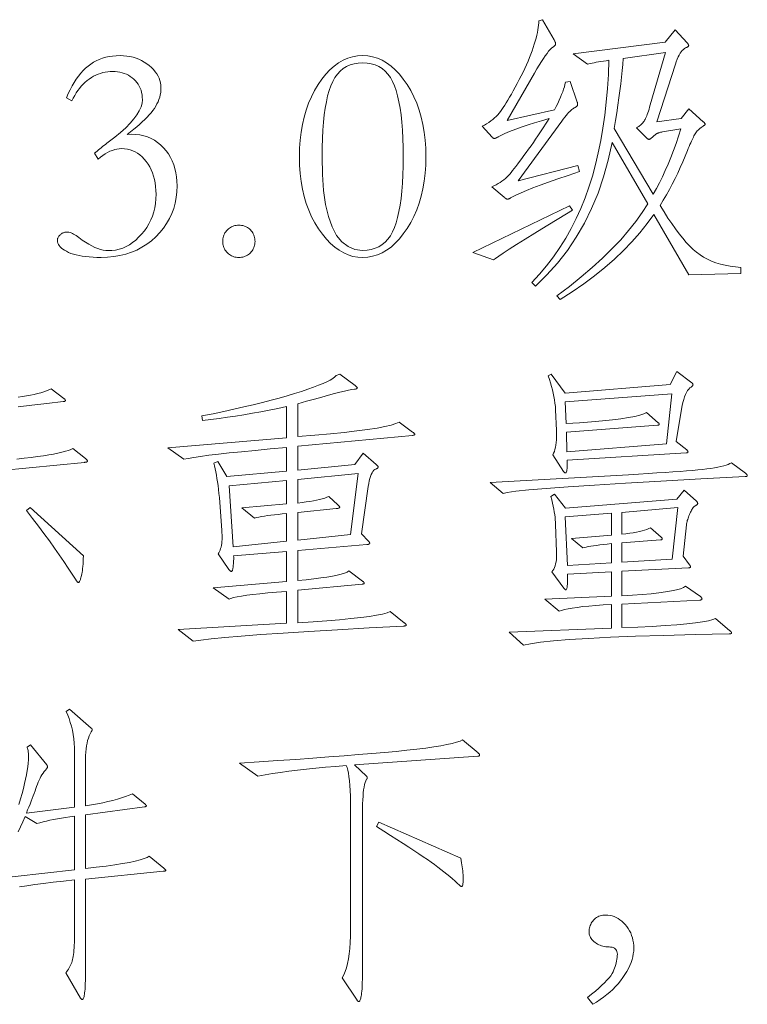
# Model space of a CAD drawing. Extents: x 0 to 1189, y 0 to 841.
# Tile 12 of 132: x 56 to 68, y 28 to 44. Entities that reach past the tile are written whole.
import ezdxf

# ---------------------------------------------------------------- set-up
doc = ezdxf.new("R2010")
doc.units = 0

msp = doc.modelspace()

# ---------------------------------------------------------------- linework, layer by layer
at = {"color": 7, "lineweight": 13}
for points in [[(65.56, 41.8), (65.368, 41.736), (65.193, 41.676), (65.035, 41.62), (64.893, 41.569), (64.768, 41.522), (64.659, 41.479), (64.566, 41.441), (64.49, 41.407), (64.431, 41.377), (64.388, 41.351), (64.381, 41.347), (64.375, 41.344), (64.37, 41.341), (64.364, 41.338), (64.359, 41.336), (64.353, 41.334), (64.348, 41.332), (64.344, 41.331), (64.339, 41.331), (64.335, 41.33), (64.33, 41.331), (64.326, 41.332), (64.321, 41.333), (64.315, 41.335), (64.31, 41.338), (64.304, 41.342), (64.298, 41.346), (64.291, 41.351), (64.284, 41.356), (64.277, 41.362), (64.066, 41.541), (64.104, 41.559), (64.14, 41.577), (64.175, 41.596), (64.208, 41.617), (64.24, 41.638), (64.27, 41.66), (64.298, 41.683), (64.324, 41.707), (64.349, 41.732), (64.372, 41.758), (64.395, 41.786), (64.42, 41.817), (64.447, 41.852), (64.477, 41.889), (64.508, 41.93), (64.541, 41.974), (64.576, 42.022), (64.613, 42.072), (64.653, 42.126), (64.694, 42.183), (64.735, 42.241), (64.775, 42.297), (64.814, 42.353), (64.851, 42.407), (64.887, 42.459), (64.921, 42.511), (64.953, 42.561), (64.984, 42.609), (65.014, 42.657), (65.042, 42.703), (64.915, 42.666), (64.796, 42.63), (64.687, 42.595), (64.587, 42.562), (64.496, 42.53), (64.414, 42.5), (64.341, 42.47), (64.277, 42.443), (64.222, 42.416), (64.176, 42.391), (64.168, 42.386), (64.16, 42.382), (64.153, 42.378), (64.146, 42.375), (64.139, 42.372), (64.132, 42.369), (64.126, 42.367), (64.121, 42.366), (64.115, 42.365), (64.11, 42.365), (64.106, 42.365), (64.101, 42.366), (64.097, 42.367), (64.093, 42.368), (64.089, 42.37), (64.085, 42.373), (64.081, 42.375), (64.078, 42.379), (64.074, 42.382), (64.071, 42.386), (63.902, 42.571), (63.942, 42.592), (63.98, 42.615), (64.017, 42.638), (64.051, 42.662), (64.083, 42.687), (64.114, 42.713), (64.142, 42.739), (64.169, 42.767), (64.193, 42.795), (64.216, 42.824), (64.238, 42.856), (64.262, 42.891), (64.287, 42.929), (64.314, 42.972), (64.341, 43.018), (64.371, 43.067), (64.401, 43.12), (64.433, 43.177), (64.466, 43.238), (64.501, 43.302), (64.536, 43.368), (64.569, 43.432), (64.6, 43.496), (64.63, 43.558), (64.658, 43.62), (64.684, 43.681), (64.709, 43.741), (64.732, 43.8), (64.753, 43.857), (64.773, 43.914), (64.791, 43.97), (64.807, 44.023), (64.821, 44.074), (64.834, 44.122), (64.844, 44.168), (64.853, 44.212), (64.859, 44.254), (64.864, 44.294), (64.867, 44.331), (64.868, 44.366), (64.931, 44.387), (65.127, 44.044), (65.132, 44.035), (65.136, 44.027), (65.14, 44.02), (65.144, 44.012), (65.146, 44.005), (65.149, 43.999), (65.151, 43.992), (65.152, 43.986), (65.153, 43.981), (65.153, 43.975), (65.153, 43.97), (65.151, 43.964), (65.149, 43.959), (65.145, 43.953), (65.141, 43.947), (65.136, 43.942), (65.13, 43.936), (65.123, 43.93), (65.115, 43.923), (65.106, 43.917), (65.084, 43.9), (65.061, 43.878), (65.035, 43.849), (65.008, 43.814), (64.978, 43.773), (64.945, 43.726), (64.911, 43.674), (64.874, 43.615), (64.835, 43.55), (64.794, 43.479), (64.33, 42.671), (65.132, 42.851), (65.161, 42.908), (65.189, 42.962), (65.213, 43.015), (65.236, 43.065), (65.256, 43.113), (65.274, 43.159), (65.289, 43.203), (65.303, 43.244), (65.313, 43.284), (65.322, 43.321), (65.401, 43.336), (65.523, 42.983), (65.524, 42.978), (65.525, 42.974), (65.525, 42.97), (65.526, 42.965), (65.527, 42.961), (65.527, 42.956), (65.527, 42.952), (65.528, 42.947), (65.528, 42.943), (65.528, 42.938), (65.527, 42.933), (65.525, 42.928), (65.522, 42.922), (65.517, 42.917), (65.511, 42.911), (65.503, 42.905), (65.494, 42.898), (65.484, 42.891), (65.472, 42.884), (65.459, 42.877), (65.445, 42.868), (65.429, 42.857), (65.412, 42.842), (65.394, 42.825), (65.375, 42.804), (65.354, 42.781), (65.332, 42.756), (65.309, 42.727), (65.284, 42.695), (65.259, 42.661), (64.514, 41.642), (65.533, 41.906)], [(68.305, 40.063), (67.423, 40.042), (66.827, 41.072), (66.712, 40.914), (66.587, 40.758), (66.452, 40.606), (66.308, 40.457), (66.153, 40.31), (65.989, 40.166), (65.815, 40.026), (65.631, 39.887), (65.436, 39.752), (65.232, 39.62), (65.174, 39.683), (65.388, 39.846), (65.589, 40.008), (65.777, 40.168), (65.951, 40.327), (66.113, 40.484), (66.261, 40.64), (66.396, 40.795), (66.517, 40.949), (66.626, 41.101), (66.721, 41.251), (66.114, 42.296), (66.049, 41.996), (65.969, 41.709), (65.875, 41.433), (65.766, 41.17), (65.643, 40.92), (65.505, 40.682), (65.353, 40.456), (65.186, 40.242), (65.005, 40.041), (64.81, 39.852), (64.747, 39.91), (64.877, 40.052), (65, 40.198), (65.116, 40.349), (65.224, 40.505), (65.325, 40.665), (65.419, 40.83), (65.505, 41), (65.584, 41.174), (65.656, 41.353), (65.721, 41.536), (65.779, 41.725), (65.831, 41.92), (65.879, 42.121), (65.921, 42.328), (65.957, 42.541), (65.989, 42.759), (66.015, 42.984), (66.036, 43.215), (66.051, 43.452), (66.061, 43.695), (66.013, 43.689), (65.967, 43.682), (65.924, 43.676), (65.884, 43.669), (65.846, 43.662), (65.811, 43.655), (65.778, 43.648), (65.749, 43.641), (65.721, 43.634), (65.697, 43.627), (65.454, 43.806), (67.017, 44.002), (67.186, 44.213), (67.391, 43.991), (67.396, 43.986), (67.401, 43.981), (67.405, 43.976), (67.408, 43.971), (67.411, 43.967), (67.414, 43.962), (67.415, 43.958), (67.417, 43.954), (67.418, 43.95), (67.418, 43.946), (67.417, 43.942), (67.416, 43.939), (67.413, 43.935), (67.409, 43.931), (67.405, 43.927), (67.399, 43.923), (67.392, 43.919), (67.384, 43.915), (67.375, 43.911), (67.365, 43.906), (67.346, 43.896), (67.328, 43.882), (67.309, 43.864), (67.292, 43.841), (67.274, 43.815), (67.257, 43.785), (67.24, 43.752), (67.223, 43.714), (67.207, 43.672), (67.191, 43.627), (66.874, 42.65), (67.291, 42.703), (67.418, 42.867), (67.666, 42.65), (67.672, 42.645), (67.677, 42.64), (67.682, 42.635), (67.686, 42.631), (67.69, 42.626), (67.693, 42.622), (67.695, 42.618), (67.696, 42.615), (67.697, 42.611), (67.698, 42.608), (67.697, 42.605), (67.696, 42.602), (67.695, 42.598), (67.693, 42.595), (67.69, 42.592), (67.686, 42.589), (67.682, 42.586), (67.677, 42.583), (67.672, 42.579), (67.666, 42.576), (67.646, 42.563), (67.628, 42.55), (67.61, 42.536), (67.594, 42.522), (67.579, 42.507), (67.565, 42.492), (67.551, 42.476), (67.539, 42.46), (67.528, 42.443), (67.518, 42.426), (67.508, 42.407), (67.498, 42.387), (67.487, 42.365), (67.476, 42.341), (67.464, 42.316), (67.452, 42.288), (67.439, 42.259), (67.425, 42.227), (67.411, 42.194), (67.397, 42.159), (67.358, 42.061), (67.317, 41.965), (67.275, 41.869), (67.231, 41.774), (67.186, 41.68), (67.138, 41.587), (67.089, 41.495), (67.039, 41.404), (66.986, 41.314), (66.932, 41.225), (66.999, 41.114), (67.065, 41.01), (67.13, 40.914), (67.194, 40.824), (67.256, 40.74), (67.318, 40.664), (67.378, 40.595), (67.437, 40.532), (67.495, 40.476), (67.552, 40.428), (67.611, 40.384), (67.673, 40.345), (67.739, 40.309), (67.808, 40.277), (67.882, 40.249), (67.959, 40.226), (68.04, 40.206), (68.124, 40.189), (68.213, 40.177), (68.305, 40.169)], [(56.923, 43.004), (56.828, 43.057), (56.859, 43.128), (56.892, 43.195), (56.926, 43.258), (56.961, 43.318), (56.997, 43.374), (57.035, 43.426), (57.073, 43.475), (57.114, 43.519), (57.155, 43.56), (57.198, 43.598), (57.242, 43.631), (57.289, 43.661), (57.337, 43.688), (57.388, 43.711), (57.442, 43.73), (57.497, 43.746), (57.555, 43.759), (57.615, 43.767), (57.677, 43.773), (57.741, 43.775), (57.8, 43.773), (57.856, 43.768), (57.91, 43.759), (57.963, 43.747), (58.013, 43.732), (58.062, 43.714), (58.109, 43.692), (58.154, 43.666), (58.196, 43.638), (58.238, 43.606), (58.276, 43.571), (58.31, 43.537), (58.34, 43.501), (58.366, 43.465), (58.388, 43.427), (58.406, 43.39), (58.42, 43.351), (58.43, 43.312), (58.436, 43.272), (58.438, 43.231), (58.437, 43.19), (58.433, 43.149), (58.426, 43.109), (58.416, 43.069), (58.403, 43.03), (58.388, 42.991), (58.37, 42.953), (58.349, 42.915), (58.325, 42.877), (58.298, 42.84), (58.269, 42.803), (58.236, 42.765), (58.2, 42.726), (58.161, 42.686), (58.119, 42.646), (58.074, 42.605), (58.026, 42.563), (57.975, 42.521), (57.92, 42.478), (57.863, 42.434), (57.938, 42.436), (58.011, 42.433), (58.08, 42.424), (58.147, 42.41), (58.21, 42.39), (58.27, 42.365), (58.327, 42.333), (58.381, 42.297), (58.432, 42.255), (58.48, 42.207), (58.525, 42.155), (58.564, 42.1), (58.599, 42.042), (58.629, 41.981), (58.655, 41.918), (58.676, 41.851), (58.692, 41.782), (58.703, 41.71), (58.71, 41.635), (58.713, 41.557), (58.709, 41.456), (58.698, 41.359), (58.68, 41.264), (58.654, 41.173), (58.622, 41.085), (58.582, 41), (58.534, 40.918), (58.48, 40.839), (58.418, 40.764), (58.348, 40.692), (58.274, 40.624), (58.195, 40.564), (58.112, 40.511), (58.025, 40.465), (57.934, 40.426), (57.839, 40.394), (57.74, 40.37), (57.637, 40.352), (57.53, 40.341), (57.419, 40.338), (57.348, 40.339), (57.281, 40.341), (57.216, 40.346), (57.156, 40.352), (57.099, 40.36), (57.045, 40.369), (56.995, 40.381), (56.948, 40.394), (56.905, 40.408), (56.865, 40.425), (56.829, 40.443), (56.797, 40.461), (56.768, 40.48), (56.743, 40.499), (56.722, 40.519), (56.705, 40.54), (56.692, 40.561), (56.683, 40.583), (56.677, 40.605), (56.675, 40.628), (56.675, 40.639), (56.677, 40.649), (56.679, 40.659), (56.683, 40.669), (56.688, 40.679), (56.693, 40.689), (56.7, 40.698), (56.707, 40.708), (56.716, 40.717), (56.725, 40.726), (56.735, 40.734), (56.745, 40.742), (56.756, 40.749), (56.767, 40.755), (56.777, 40.76), (56.788, 40.764), (56.799, 40.767), (56.81, 40.769), (56.822, 40.77), (56.833, 40.771), (56.852, 40.77), (56.87, 40.767), (56.89, 40.762), (56.909, 40.756), (56.93, 40.747), (56.951, 40.737), (56.972, 40.724), (56.994, 40.71), (57.016, 40.694), (57.039, 40.676), (57.097, 40.634), (57.154, 40.596), (57.209, 40.563), (57.261, 40.534), (57.312, 40.509), (57.362, 40.489), (57.409, 40.474), (57.455, 40.463), (57.499, 40.456), (57.541, 40.454), (57.604, 40.457), (57.666, 40.465), (57.727, 40.479), (57.786, 40.499), (57.844, 40.524), (57.9, 40.555), (57.954, 40.591), (58.007, 40.633), (58.058, 40.681), (58.108, 40.734), (58.155, 40.791), (58.197, 40.851), (58.233, 40.913), (58.265, 40.977), (58.292, 41.044), (58.314, 41.113), (58.332, 41.185), (58.344, 41.259), (58.351, 41.336), (58.354, 41.415), (58.352, 41.481), (58.347, 41.545), (58.339, 41.607), (58.327, 41.666), (58.312, 41.723), (58.294, 41.777), (58.272, 41.83), (58.247, 41.879), (58.219, 41.927), (58.187, 41.972), (58.153, 42.013), (58.117, 42.051), (58.08, 42.083), (58.04, 42.112), (57.999, 42.136), (57.957, 42.156), (57.912, 42.171), (57.866, 42.182), (57.818, 42.189), (57.768, 42.191), (57.729, 42.189), (57.689, 42.184), (57.65, 42.175), (57.61, 42.162), (57.57, 42.146), (57.53, 42.126), (57.489, 42.103), (57.448, 42.076), (57.408, 42.045), (57.367, 42.011), (57.308, 42.112), (57.33, 42.131), (57.352, 42.15), (57.374, 42.169), (57.396, 42.188), (57.419, 42.207), (57.443, 42.226), (57.467, 42.245), (57.491, 42.264), (57.516, 42.283), (57.541, 42.302), (57.651, 42.386), (57.75, 42.467), (57.837, 42.546), (57.912, 42.623), (57.976, 42.696), (58.029, 42.767), (58.069, 42.836), (58.098, 42.901), (58.116, 42.964), (58.121, 43.025), (58.12, 43.067), (58.116, 43.108), (58.108, 43.147), (58.098, 43.185), (58.085, 43.22), (58.069, 43.254), (58.05, 43.287), (58.029, 43.317), (58.004, 43.346), (57.976, 43.373), (57.946, 43.398), (57.915, 43.421), (57.883, 43.441), (57.849, 43.458), (57.813, 43.472), (57.776, 43.484), (57.738, 43.493), (57.698, 43.5), (57.657, 43.504), (57.615, 43.505), (57.573, 43.504), (57.531, 43.5), (57.49, 43.494), (57.45, 43.485), (57.409, 43.473), (57.37, 43.459), (57.331, 43.442), (57.292, 43.423), (57.254, 43.401), (57.216, 43.376), (57.179, 43.349), (57.144, 43.32), (57.111, 43.288), (57.079, 43.254), (57.049, 43.218), (57.021, 43.18), (56.994, 43.139), (56.969, 43.096), (56.945, 43.051)], [(61.87, 43.775), (61.956, 43.77), (62.04, 43.755), (62.122, 43.73), (62.201, 43.696), (62.278, 43.651), (62.353, 43.597), (62.425, 43.533), (62.495, 43.459), (62.562, 43.375), (62.627, 43.281), (62.688, 43.18), (62.742, 43.074), (62.79, 42.963), (62.831, 42.848), (62.867, 42.727), (62.895, 42.602), (62.918, 42.472), (62.934, 42.337), (62.943, 42.198), (62.946, 42.054), (62.943, 41.91), (62.934, 41.772), (62.918, 41.638), (62.895, 41.508), (62.867, 41.384), (62.831, 41.264), (62.79, 41.149), (62.742, 41.038), (62.688, 40.933), (62.627, 40.831), (62.562, 40.738), (62.495, 40.654), (62.425, 40.58), (62.353, 40.516), (62.278, 40.461), (62.201, 40.417), (62.122, 40.382), (62.04, 40.358), (61.956, 40.343), (61.87, 40.338), (61.786, 40.343), (61.704, 40.357), (61.625, 40.382), (61.547, 40.416), (61.471, 40.46), (61.397, 40.514), (61.325, 40.577), (61.255, 40.65), (61.186, 40.733), (61.12, 40.826), (61.058, 40.926), (61.002, 41.032), (60.953, 41.142), (60.91, 41.257), (60.874, 41.377), (60.845, 41.502), (60.822, 41.633), (60.806, 41.768), (60.796, 41.908), (60.793, 42.054), (60.796, 42.198), (60.805, 42.337), (60.821, 42.472), (60.844, 42.602), (60.872, 42.727), (60.908, 42.848), (60.949, 42.963), (60.997, 43.074), (61.051, 43.18), (61.112, 43.281), (61.177, 43.375), (61.244, 43.459), (61.314, 43.533), (61.387, 43.597), (61.461, 43.651), (61.538, 43.696), (61.617, 43.73), (61.699, 43.755), (61.783, 43.77)], [(67.286, 42.529), (66.974, 42.476), (66.961, 42.474), (66.948, 42.471), (66.937, 42.469), (66.925, 42.466), (66.915, 42.463), (66.905, 42.46), (66.896, 42.457), (66.888, 42.454), (66.881, 42.45), (66.874, 42.447), (66.868, 42.443), (66.861, 42.439), (66.854, 42.434), (66.847, 42.429), (66.84, 42.423), (66.833, 42.417), (66.826, 42.411), (66.818, 42.404), (66.811, 42.396), (66.803, 42.389), (66.795, 42.381), (66.788, 42.375), (66.781, 42.369), (66.774, 42.363), (66.768, 42.359), (66.763, 42.356), (66.758, 42.353), (66.753, 42.351), (66.749, 42.35), (66.745, 42.349), (66.741, 42.349), (66.737, 42.35), (66.733, 42.351), (66.73, 42.353), (66.726, 42.354), (66.722, 42.357), (66.718, 42.36), (66.713, 42.363), (66.709, 42.366), (66.705, 42.37), (66.531, 42.544), (66.549, 42.556), (66.567, 42.568), (66.583, 42.581), (66.598, 42.593), (66.613, 42.606), (66.626, 42.619), (66.638, 42.632), (66.649, 42.646), (66.659, 42.66), (66.668, 42.674), (66.677, 42.689), (66.685, 42.707), (66.694, 42.727), (66.704, 42.75), (66.713, 42.775), (66.723, 42.802), (66.732, 42.832), (66.743, 42.864), (66.753, 42.898), (66.763, 42.935), (67.022, 43.827), (66.304, 43.727), (66.296, 43.625), (66.286, 43.519), (66.275, 43.409), (66.262, 43.295), (66.247, 43.178), (66.231, 43.057), (66.213, 42.932), (66.194, 42.803), (66.173, 42.67), (66.151, 42.534), (66.816, 41.415), (66.869, 41.51), (66.921, 41.61), (66.971, 41.712), (67.02, 41.819), (67.068, 41.928), (67.114, 42.041), (67.159, 42.158), (67.203, 42.278), (67.245, 42.402)], [(61.87, 40.459), (61.945, 40.463), (62.016, 40.475), (62.082, 40.494), (62.144, 40.521), (62.2, 40.556), (62.252, 40.599), (62.299, 40.649), (62.341, 40.708), (62.378, 40.774), (62.411, 40.847), (62.439, 40.929), (62.465, 41.02), (62.487, 41.119), (62.507, 41.227), (62.523, 41.343), (62.537, 41.468), (62.548, 41.601), (62.555, 41.743), (62.56, 41.894), (62.561, 42.054), (62.56, 42.213), (62.555, 42.364), (62.548, 42.506), (62.537, 42.64), (62.523, 42.765), (62.507, 42.882), (62.487, 42.99), (62.465, 43.089), (62.439, 43.18), (62.411, 43.262), (62.378, 43.337), (62.341, 43.403), (62.299, 43.462), (62.252, 43.512), (62.2, 43.555), (62.144, 43.591), (62.082, 43.618), (62.016, 43.637), (61.945, 43.649), (61.87, 43.653), (61.794, 43.649), (61.723, 43.637), (61.657, 43.618), (61.595, 43.591), (61.539, 43.555), (61.487, 43.512), (61.44, 43.462), (61.398, 43.403), (61.361, 43.337), (61.328, 43.262), (61.3, 43.18), (61.274, 43.089), (61.252, 42.99), (61.232, 42.882), (61.216, 42.765), (61.202, 42.64), (61.192, 42.506), (61.184, 42.364), (61.179, 42.213), (61.178, 42.054), (61.185, 41.751), (61.206, 41.48), (61.24, 41.24), (61.289, 41.033), (61.351, 40.858), (61.427, 40.714), (61.517, 40.603), (61.621, 40.523), (61.738, 40.475)], [(65.443, 41.146), (65.207, 41.002), (64.993, 40.872), (64.801, 40.754), (64.633, 40.65), (64.487, 40.558), (64.363, 40.48), (64.263, 40.414), (64.185, 40.362), (64.13, 40.322), (64.097, 40.296), (63.744, 40.422), (65.391, 41.219)], [(59.763, 40.338), (59.74, 40.339), (59.718, 40.341), (59.697, 40.345), (59.676, 40.351), (59.656, 40.358), (59.637, 40.366), (59.619, 40.377), (59.601, 40.389), (59.584, 40.402), (59.568, 40.417), (59.553, 40.433), (59.539, 40.45), (59.527, 40.468), (59.517, 40.486), (59.508, 40.505), (59.501, 40.525), (59.496, 40.546), (59.492, 40.567), (59.489, 40.59), (59.489, 40.612), (59.489, 40.635), (59.492, 40.657), (59.496, 40.679), (59.501, 40.699), (59.508, 40.719), (59.517, 40.738), (59.527, 40.757), (59.539, 40.775), (59.553, 40.791), (59.568, 40.808), (59.584, 40.823), (59.601, 40.836), (59.619, 40.848), (59.637, 40.858), (59.656, 40.867), (59.676, 40.874), (59.697, 40.88), (59.718, 40.884), (59.74, 40.886), (59.763, 40.887), (59.786, 40.886), (59.808, 40.884), (59.83, 40.88), (59.85, 40.874), (59.87, 40.867), (59.889, 40.858), (59.908, 40.848), (59.925, 40.836), (59.942, 40.823), (59.959, 40.808), (59.974, 40.791), (59.987, 40.775), (59.999, 40.757), (60.009, 40.738), (60.018, 40.719), (60.025, 40.699), (60.031, 40.679), (60.035, 40.657), (60.037, 40.635), (60.038, 40.612), (60.037, 40.59), (60.035, 40.567), (60.031, 40.546), (60.025, 40.525), (60.018, 40.505), (60.009, 40.486), (59.999, 40.468), (59.987, 40.45), (59.974, 40.433), (59.959, 40.417), (59.942, 40.402), (59.925, 40.389), (59.908, 40.377), (59.889, 40.366), (59.87, 40.358), (59.85, 40.351), (59.83, 40.345), (59.808, 40.341), (59.786, 40.339)], [(67.471, 38.205), (67.475, 38.202), (67.478, 38.199), (67.481, 38.195), (67.484, 38.192), (67.486, 38.189), (67.488, 38.185), (67.49, 38.182), (67.491, 38.178), (67.491, 38.174), (67.492, 38.171), (67.491, 38.167), (67.49, 38.163), (67.489, 38.159), (67.487, 38.156), (67.484, 38.152), (67.48, 38.148), (67.476, 38.144), (67.471, 38.14), (67.466, 38.135), (67.46, 38.131), (67.438, 38.116), (67.418, 38.096), (67.399, 38.071), (67.381, 38.041), (67.364, 38.006), (67.348, 37.966), (67.333, 37.921), (67.32, 37.871), (67.308, 37.816), (67.296, 37.756), (67.207, 37.207), (67.386, 37.06), (67.39, 37.055), (67.394, 37.051), (67.397, 37.048), (67.4, 37.044), (67.402, 37.04), (67.404, 37.037), (67.405, 37.034), (67.406, 37.031), (67.407, 37.028), (67.407, 37.025), (67.407, 37.023), (67.406, 37.021), (67.404, 37.019), (67.402, 37.017), (67.399, 37.015), (67.396, 37.014), (67.392, 37.013), (67.387, 37.013), (67.382, 37.012), (67.376, 37.012), (65.348, 36.885), (65.35, 36.844), (65.351, 36.807), (65.35, 36.775), (65.349, 36.747), (65.347, 36.723), (65.344, 36.704), (65.34, 36.688), (65.335, 36.678), (65.329, 36.671), (65.322, 36.669), (65.319, 36.669), (65.316, 36.67), (65.313, 36.671), (65.309, 36.673), (65.306, 36.676), (65.303, 36.678), (65.3, 36.682), (65.297, 36.686), (65.294, 36.69), (65.29, 36.695), (65.106, 36.98), (65.12, 37.006), (65.132, 37.036), (65.142, 37.068), (65.151, 37.105), (65.158, 37.144), (65.164, 37.187), (65.168, 37.233), (65.17, 37.283), (65.17, 37.336), (65.169, 37.392), (65.153, 37.746), (65.149, 37.801), (65.143, 37.857), (65.135, 37.913), (65.125, 37.97), (65.113, 38.027), (65.1, 38.085), (65.084, 38.143), (65.067, 38.202), (65.048, 38.261), (65.026, 38.321), (65.079, 38.348), (65.317, 38.026), (67.101, 38.173), (67.217, 38.395)], [(62.719, 37.308), (60.766, 37.123), (60.766, 36.716), (61.738, 36.811), (61.88, 37.007), (62.102, 36.811), (62.108, 36.806), (62.113, 36.801), (62.118, 36.797), (62.122, 36.792), (62.126, 36.788), (62.128, 36.784), (62.131, 36.78), (62.132, 36.776), (62.133, 36.773), (62.133, 36.769), (62.133, 36.766), (62.132, 36.763), (62.13, 36.76), (62.128, 36.757), (62.124, 36.753), (62.12, 36.75), (62.115, 36.747), (62.11, 36.744), (62.104, 36.741), (62.097, 36.738), (62.078, 36.728), (62.061, 36.714), (62.045, 36.695), (62.03, 36.672), (62.016, 36.644), (62.003, 36.611), (61.992, 36.575), (61.982, 36.533), (61.973, 36.487), (61.965, 36.437), (61.848, 35.634), (61.97, 35.508), (61.974, 35.503), (61.977, 35.499), (61.981, 35.495), (61.983, 35.491), (61.986, 35.488), (61.988, 35.484), (61.989, 35.481), (61.99, 35.477), (61.991, 35.474), (61.991, 35.471), (61.99, 35.468), (61.989, 35.465), (61.987, 35.462), (61.983, 35.46), (61.979, 35.457), (61.974, 35.455), (61.968, 35.454), (61.961, 35.452), (61.952, 35.451), (61.943, 35.449), (60.766, 35.349), (60.766, 34.837), (60.909, 34.851), (61.039, 34.866), (61.157, 34.881), (61.263, 34.896), (61.356, 34.912), (61.437, 34.929), (61.506, 34.946), (61.562, 34.964), (61.606, 34.982), (61.637, 35.001), (61.87, 34.827), (61.875, 34.822), (61.879, 34.818), (61.883, 34.815), (61.886, 34.811), (61.889, 34.807), (61.892, 34.804), (61.894, 34.801), (61.895, 34.798), (61.896, 34.795), (61.896, 34.792), (61.896, 34.79), (61.894, 34.787), (61.893, 34.785), (61.89, 34.783), (61.887, 34.781), (61.883, 34.779), (61.878, 34.778), (61.872, 34.776), (61.866, 34.775), (61.859, 34.774), (60.766, 34.673), (60.766, 34.119), (61.026, 34.135), (61.263, 34.152), (61.478, 34.17), (61.669, 34.188), (61.838, 34.206), (61.984, 34.226), (62.107, 34.246), (62.207, 34.266), (62.285, 34.287), (62.339, 34.309), (62.577, 34.119), (62.584, 34.114), (62.59, 34.109), (62.596, 34.105), (62.601, 34.1), (62.605, 34.096), (62.608, 34.092), (62.611, 34.089), (62.612, 34.085), (62.614, 34.082), (62.614, 34.08), (62.613, 34.077), (62.612, 34.075), (62.61, 34.072), (62.606, 34.07), (62.602, 34.068), (62.597, 34.067), (62.591, 34.065), (62.583, 34.064), (62.575, 34.062), (62.566, 34.061), (61.978, 34.029), (61.44, 33.998), (60.954, 33.969), (60.519, 33.941), (60.135, 33.915), (59.803, 33.889), (59.522, 33.866), (59.293, 33.843), (59.114, 33.822), (58.987, 33.802), (58.729, 34.003), (60.571, 34.109), (60.571, 34.652), (60.406, 34.639), (60.257, 34.625), (60.122, 34.612), (60.002, 34.598), (59.898, 34.585), (59.808, 34.572), (59.734, 34.559), (59.674, 34.546), (59.629, 34.533), (59.6, 34.52), (59.325, 34.71), (60.571, 34.821), (60.571, 35.333), (59.673, 35.259), (59.674, 35.249), (59.675, 35.238), (59.675, 35.225), (59.675, 35.211), (59.675, 35.196), (59.674, 35.18), (59.673, 35.162), (59.672, 35.143), (59.67, 35.123), (59.668, 35.101), (59.666, 35.08), (59.664, 35.061), (59.661, 35.045), (59.658, 35.03), (59.656, 35.018), (59.653, 35.008), (59.65, 35), (59.646, 34.995), (59.643, 34.991), (59.639, 34.99), (59.635, 34.991), (59.631, 34.992), (59.627, 34.994), (59.623, 34.996), (59.619, 34.999), (59.614, 35.003), (59.609, 35.008), (59.605, 35.014), (59.599, 35.02), (59.594, 35.027), (59.41, 35.291), (59.423, 35.31), (59.434, 35.331), (59.445, 35.354), (59.453, 35.38), (59.461, 35.407), (59.467, 35.437), (59.472, 35.468), (59.475, 35.502), (59.477, 35.538), (59.478, 35.576), (59.478, 35.585), (59.478, 35.594), (59.478, 35.604), (59.477, 35.614), (59.477, 35.625), (59.476, 35.636), (59.476, 35.648), (59.475, 35.661), (59.474, 35.674), (59.473, 35.687), (59.431, 36.252), (59.424, 36.321), (59.417, 36.389), (59.409, 36.453), (59.4, 36.515), (59.391, 36.575), (59.381, 36.633), (59.371, 36.688), (59.36, 36.74), (59.348, 36.79), (59.336, 36.838), (59.404, 36.864), (59.557, 36.606), (60.571, 36.701), (60.571, 37.102), (60.294, 37.077), (60.04, 37.053), (59.809, 37.031), (59.6, 37.009), (59.415, 36.988), (59.252, 36.969), (59.112, 36.95), (58.995, 36.933), (58.9, 36.917), (58.829, 36.901), (58.554, 37.097), (60.571, 37.265), (60.571, 37.799), (60.426, 37.768), (60.281, 37.738), (60.137, 37.711), (59.993, 37.685), (59.85, 37.66), (59.708, 37.637), (59.567, 37.616), (59.426, 37.596), (59.285, 37.578), (59.146, 37.561), (59.135, 37.64), (59.324, 37.678), (59.505, 37.716), (59.68, 37.754), (59.848, 37.792), (60.009, 37.83), (60.163, 37.868), (60.311, 37.906), (60.451, 37.944), (60.584, 37.982), (60.711, 38.02), (60.829, 38.058), (60.936, 38.093), (61.033, 38.128), (61.12, 38.161), (61.196, 38.192), (61.262, 38.222), (61.317, 38.25), (61.362, 38.277), (61.397, 38.303), (61.421, 38.327), (61.484, 38.353), (61.743, 38.158), (61.75, 38.151), (61.756, 38.146), (61.762, 38.141), (61.766, 38.136), (61.771, 38.131), (61.774, 38.127), (61.776, 38.124), (61.778, 38.12), (61.779, 38.118), (61.78, 38.115), (61.779, 38.113), (61.778, 38.111), (61.776, 38.109), (61.772, 38.107), (61.768, 38.105), (61.763, 38.103), (61.757, 38.101), (61.749, 38.098), (61.741, 38.096), (61.732, 38.094), (61.687, 38.087), (61.631, 38.076), (61.563, 38.061), (61.484, 38.042), (61.393, 38.019), (61.291, 37.992), (61.177, 37.962), (61.051, 37.927), (60.915, 37.889), (60.766, 37.846), (60.766, 37.287), (61.056, 37.311), (61.32, 37.335), (61.558, 37.36), (61.77, 37.385), (61.955, 37.409), (62.115, 37.434), (62.248, 37.459), (62.356, 37.484), (62.437, 37.509), (62.492, 37.535), (62.719, 37.366), (62.726, 37.361), (62.733, 37.356), (62.738, 37.351), (62.743, 37.347), (62.747, 37.343), (62.75, 37.339), (62.753, 37.335), (62.755, 37.332), (62.756, 37.329), (62.756, 37.326), (62.756, 37.324), (62.755, 37.321), (62.753, 37.319), (62.75, 37.317), (62.747, 37.315), (62.743, 37.313), (62.738, 37.312), (62.733, 37.31), (62.726, 37.309)], [(67.133, 38.015), (65.317, 37.878), (65.333, 37.508), (65.559, 37.523), (65.766, 37.54), (65.952, 37.556), (66.119, 37.574), (66.266, 37.593), (66.392, 37.612), (66.499, 37.632), (66.586, 37.654), (66.653, 37.676), (66.7, 37.698), (66.9, 37.524), (66.903, 37.522), (66.906, 37.52), (66.909, 37.517), (66.911, 37.515), (66.912, 37.512), (66.914, 37.51), (66.915, 37.507), (66.916, 37.504), (66.916, 37.501), (66.916, 37.498), (66.916, 37.495), (66.915, 37.492), (66.913, 37.49), (66.911, 37.488), (66.908, 37.486), (66.905, 37.484), (66.901, 37.483), (66.896, 37.483), (66.891, 37.482), (66.885, 37.482), (65.338, 37.366), (65.343, 37.028), (67.038, 37.165)], [(68.384, 36.664), (68.39, 36.659), (68.395, 36.655), (68.4, 36.651), (68.404, 36.647), (68.408, 36.643), (68.41, 36.639), (68.413, 36.635), (68.414, 36.632), (68.415, 36.628), (68.416, 36.624), (68.415, 36.621), (68.414, 36.617), (68.412, 36.615), (68.41, 36.612), (68.406, 36.61), (68.402, 36.609), (68.397, 36.607), (68.392, 36.606), (68.386, 36.606), (68.379, 36.606), (67.624, 36.566), (66.945, 36.528), (66.343, 36.493), (65.817, 36.461), (65.367, 36.431), (64.993, 36.404), (64.696, 36.379), (64.475, 36.357), (64.33, 36.338), (64.261, 36.321), (64.039, 36.505), (66.394, 36.637), (66.565, 36.648), (66.726, 36.658), (66.877, 36.668), (67.019, 36.677), (67.15, 36.687), (67.271, 36.696), (67.382, 36.705), (67.483, 36.713), (67.574, 36.722), (67.655, 36.73), (67.729, 36.738), (67.797, 36.747), (67.859, 36.756), (67.916, 36.767), (67.968, 36.778), (68.015, 36.79), (68.056, 36.802), (68.091, 36.815), (68.121, 36.829), (68.146, 36.843)], [(61.796, 36.658), (60.766, 36.558), (60.766, 36.157), (60.839, 36.166), (60.907, 36.175), (60.971, 36.185), (61.031, 36.195), (61.086, 36.206), (61.136, 36.217), (61.182, 36.229), (61.224, 36.241), (61.261, 36.254), (61.294, 36.268), (61.447, 36.125), (61.453, 36.12), (61.459, 36.115), (61.463, 36.11), (61.467, 36.106), (61.471, 36.101), (61.474, 36.097), (61.476, 36.093), (61.478, 36.09), (61.479, 36.086), (61.479, 36.083), (61.478, 36.08), (61.477, 36.077), (61.474, 36.074), (61.47, 36.072), (61.464, 36.07), (61.458, 36.068), (61.45, 36.066), (61.442, 36.064), (61.432, 36.063), (61.421, 36.062), (60.766, 35.998), (60.766, 35.523), (61.664, 35.618)], [(60.571, 35.508), (60.571, 35.977), (60.499, 35.971), (60.431, 35.964), (60.367, 35.957), (60.307, 35.95), (60.25, 35.942), (60.198, 35.934), (60.149, 35.925), (60.105, 35.917), (60.064, 35.908), (60.027, 35.898), (59.816, 36.072), (60.571, 36.141), (60.571, 36.542), (59.6, 36.447), (59.668, 35.413)], [(68.12, 33.982), (68.125, 33.978), (68.129, 33.974), (68.133, 33.97), (68.137, 33.966), (68.14, 33.962), (68.142, 33.958), (68.144, 33.955), (68.145, 33.951), (68.146, 33.948), (68.146, 33.945), (68.146, 33.942), (68.145, 33.939), (68.143, 33.937), (68.14, 33.935), (68.137, 33.933), (68.133, 33.932), (68.128, 33.931), (68.123, 33.93), (68.116, 33.929), (68.109, 33.929), (67.526, 33.917), (66.995, 33.903), (66.515, 33.887), (66.087, 33.87), (65.711, 33.851), (65.387, 33.831), (65.115, 33.809), (64.895, 33.786), (64.726, 33.76), (64.609, 33.734), (64.361, 33.956), (66.103, 34.024), (66.103, 34.431), (65.964, 34.422), (65.836, 34.412), (65.72, 34.402), (65.614, 34.392), (65.52, 34.38), (65.437, 34.369), (65.365, 34.356), (65.304, 34.343), (65.255, 34.329), (65.216, 34.314), (64.968, 34.52), (66.103, 34.573), (66.103, 34.985), (65.354, 34.948), (65.355, 34.897), (65.356, 34.851), (65.356, 34.811), (65.355, 34.776), (65.352, 34.746), (65.349, 34.722), (65.345, 34.703), (65.34, 34.69), (65.334, 34.681), (65.327, 34.679), (65.325, 34.679), (65.323, 34.68), (65.32, 34.681), (65.317, 34.683), (65.314, 34.685), (65.311, 34.688), (65.307, 34.692), (65.304, 34.696), (65.3, 34.7), (65.296, 34.705), (65.09, 34.985), (65.107, 35.006), (65.122, 35.031), (65.135, 35.058), (65.145, 35.088), (65.154, 35.121), (65.161, 35.157), (65.166, 35.195), (65.169, 35.237), (65.17, 35.281), (65.169, 35.328), (65.153, 35.793), (65.151, 35.831), (65.148, 35.871), (65.144, 35.913), (65.138, 35.957), (65.131, 36.004), (65.122, 36.052), (65.112, 36.103), (65.101, 36.156), (65.088, 36.211), (65.074, 36.268), (65.137, 36.305), (65.322, 36.067), (67.217, 36.225), (67.339, 36.373), (67.55, 36.189), (67.554, 36.184), (67.557, 36.18), (67.561, 36.176), (67.563, 36.172), (67.566, 36.168), (67.568, 36.164), (67.569, 36.16), (67.57, 36.156), (67.571, 36.153), (67.571, 36.149), (67.57, 36.145), (67.569, 36.141), (67.567, 36.138), (67.564, 36.134), (67.56, 36.13), (67.556, 36.126), (67.55, 36.122), (67.544, 36.118), (67.537, 36.114), (67.529, 36.109), (67.52, 36.104), (67.512, 36.097), (67.503, 36.089), (67.494, 36.079), (67.485, 36.066), (67.476, 36.053), (67.467, 36.037), (67.458, 36.02), (67.448, 36.001), (67.439, 35.98), (67.43, 35.959), (67.421, 35.938), (67.414, 35.917), (67.407, 35.897), (67.401, 35.878), (67.395, 35.859), (67.391, 35.84), (67.387, 35.822), (67.383, 35.804), (67.381, 35.787), (67.323, 35.249), (67.434, 35.106), (67.437, 35.101), (67.439, 35.096), (67.442, 35.092), (67.444, 35.087), (67.446, 35.083), (67.447, 35.079), (67.448, 35.076), (67.449, 35.073), (67.449, 35.07), (67.449, 35.067), (67.449, 35.064), (67.448, 35.062), (67.446, 35.06), (67.444, 35.058), (67.44, 35.057), (67.436, 35.056), (67.431, 35.055), (67.426, 35.054), (67.42, 35.054), (67.413, 35.054), (66.283, 34.995), (66.283, 34.578), (66.464, 34.589), (66.628, 34.6), (66.777, 34.613), (66.91, 34.627), (67.026, 34.643), (67.126, 34.66), (67.21, 34.679), (67.278, 34.698), (67.329, 34.72), (67.365, 34.742), (67.618, 34.563), (67.623, 34.558), (67.628, 34.554), (67.632, 34.55), (67.635, 34.546), (67.638, 34.542), (67.641, 34.538), (67.642, 34.534), (67.644, 34.53), (67.645, 34.527), (67.645, 34.523), (67.644, 34.519), (67.643, 34.516), (67.641, 34.514), (67.639, 34.511), (67.636, 34.509), (67.631, 34.507), (67.627, 34.506), (67.621, 34.505), (67.615, 34.505), (67.608, 34.505), (66.283, 34.436), (66.283, 34.035), (66.552, 34.045), (66.798, 34.056), (67.018, 34.069), (67.214, 34.083), (67.386, 34.098), (67.533, 34.115), (67.656, 34.132), (67.754, 34.151), (67.828, 34.172), (67.877, 34.193)], [(57.118, 35.259), (57.116, 35.209), (57.114, 35.162), (57.111, 35.119), (57.107, 35.078), (57.104, 35.041), (57.1, 35.007), (57.096, 34.976), (57.091, 34.949), (57.087, 34.924), (57.081, 34.903), (57.076, 34.885), (57.071, 34.868), (57.066, 34.853), (57.061, 34.841), (57.056, 34.83), (57.052, 34.821), (57.047, 34.814), (57.043, 34.809), (57.038, 34.806), (57.034, 34.805), (57.03, 34.806), (57.025, 34.807), (57.021, 34.809), (57.017, 34.811), (57.013, 34.815), (57.009, 34.819), (57.004, 34.824), (57, 34.829), (56.996, 34.835), (56.992, 34.842), (56.927, 34.945), (56.858, 35.05), (56.785, 35.16), (56.707, 35.273), (56.625, 35.39), (56.538, 35.511), (56.447, 35.635), (56.351, 35.763), (56.251, 35.895), (56.147, 36.03), (56.21, 36.083)], [(67.233, 36.078), (66.283, 35.998), (66.283, 35.624), (66.351, 35.632), (66.415, 35.642), (66.475, 35.651), (66.53, 35.662), (66.581, 35.673), (66.627, 35.684), (66.669, 35.696), (66.707, 35.708), (66.74, 35.721), (66.768, 35.735), (66.948, 35.576), (66.952, 35.573), (66.956, 35.57), (66.959, 35.567), (66.961, 35.563), (66.964, 35.56), (66.966, 35.557), (66.967, 35.554), (66.968, 35.551), (66.969, 35.548), (66.969, 35.544), (66.969, 35.541), (66.968, 35.539), (66.966, 35.536), (66.964, 35.534), (66.961, 35.533), (66.958, 35.531), (66.954, 35.53), (66.949, 35.529), (66.943, 35.529), (66.937, 35.529), (66.283, 35.481), (66.283, 35.149), (67.138, 35.201)], [(66.103, 35.138), (66.103, 35.465), (66.032, 35.458), (65.966, 35.451), (65.904, 35.443), (65.848, 35.436), (65.797, 35.428), (65.751, 35.421), (65.71, 35.414), (65.674, 35.406), (65.643, 35.399), (65.618, 35.391), (65.422, 35.555), (66.103, 35.608), (66.103, 35.983), (65.317, 35.919), (65.354, 35.09)], [(63.833, 31.902), (63.838, 31.898), (63.843, 31.894), (63.847, 31.89), (63.85, 31.885), (63.853, 31.882), (63.856, 31.878), (63.857, 31.874), (63.859, 31.87), (63.859, 31.866), (63.86, 31.862), (63.859, 31.859), (63.858, 31.856), (63.857, 31.853), (63.855, 31.851), (63.852, 31.849), (63.848, 31.847), (63.844, 31.846), (63.839, 31.845), (63.834, 31.844), (63.828, 31.844), (61.732, 31.696), (61.933, 31.506), (61.936, 31.503), (61.939, 31.5), (61.941, 31.497), (61.943, 31.494), (61.945, 31.492), (61.946, 31.489), (61.947, 31.486), (61.948, 31.484), (61.949, 31.482), (61.949, 31.48), (61.949, 31.477), (61.948, 31.475), (61.948, 31.473), (61.947, 31.47), (61.946, 31.468), (61.945, 31.465), (61.944, 31.462), (61.942, 31.459), (61.94, 31.456), (61.938, 31.453), (61.925, 31.428), (61.913, 31.398), (61.903, 31.362), (61.894, 31.321), (61.887, 31.275), (61.881, 31.223), (61.876, 31.166), (61.872, 31.104), (61.87, 31.036), (61.87, 30.962), (61.87, 28.381), (61.869, 28.287), (61.869, 28.201), (61.868, 28.123), (61.866, 28.052), (61.864, 27.988), (61.862, 27.932), (61.859, 27.883), (61.856, 27.842), (61.852, 27.808), (61.848, 27.782), (61.844, 27.76), (61.84, 27.741), (61.836, 27.724), (61.832, 27.709), (61.827, 27.697), (61.823, 27.686), (61.819, 27.678), (61.815, 27.673), (61.81, 27.669), (61.806, 27.668), (61.802, 27.668), (61.798, 27.669), (61.794, 27.67), (61.791, 27.672), (61.788, 27.673), (61.785, 27.676), (61.782, 27.679), (61.779, 27.682), (61.777, 27.685), (61.775, 27.689), (61.521, 28.069), (61.548, 28.12), (61.572, 28.178), (61.594, 28.243), (61.612, 28.315), (61.628, 28.394), (61.641, 28.48), (61.651, 28.573), (61.658, 28.672), (61.662, 28.779), (61.664, 28.893), (61.664, 30.941), (61.663, 31.057), (61.661, 31.164), (61.657, 31.261), (61.652, 31.349), (61.645, 31.428), (61.637, 31.498), (61.627, 31.559), (61.616, 31.61), (61.604, 31.652), (61.59, 31.686), (61.411, 31.671), (61.239, 31.656), (61.073, 31.641), (60.913, 31.624), (60.76, 31.606), (60.612, 31.588), (60.471, 31.569), (60.336, 31.549), (60.208, 31.528), (60.085, 31.506), (59.774, 31.728), (60.108, 31.75), (60.428, 31.771), (60.732, 31.792), (61.021, 31.813), (61.295, 31.833), (61.554, 31.853), (61.798, 31.873), (62.027, 31.892), (62.241, 31.91), (62.44, 31.928), (62.623, 31.946), (62.791, 31.965), (62.943, 31.984), (63.079, 32.003), (63.2, 32.022), (63.305, 32.042), (63.395, 32.062), (63.468, 32.082), (63.527, 32.103), (63.569, 32.124)], [(63.538, 30.107), (63.546, 30.069), (63.553, 30.031), (63.559, 29.995), (63.565, 29.959), (63.569, 29.925), (63.573, 29.892), (63.576, 29.859), (63.578, 29.828), (63.58, 29.798), (63.58, 29.769), (63.58, 29.742), (63.579, 29.718), (63.578, 29.697), (63.577, 29.678), (63.575, 29.662), (63.572, 29.649), (63.57, 29.64), (63.566, 29.632), (63.563, 29.628), (63.559, 29.627), (63.555, 29.627), (63.55, 29.628), (63.546, 29.629), (63.542, 29.63), (63.538, 29.632), (63.533, 29.634), (63.529, 29.637), (63.525, 29.64), (63.521, 29.644), (63.517, 29.648), (63.479, 29.684), (63.438, 29.721), (63.396, 29.759), (63.351, 29.797), (63.303, 29.836), (63.254, 29.876), (63.202, 29.916), (63.148, 29.957), (63.092, 29.999), (63.034, 30.041), (62.971, 30.086), (62.901, 30.134), (62.825, 30.185), (62.742, 30.24), (62.653, 30.299), (62.557, 30.361), (62.454, 30.427), (62.345, 30.496), (62.229, 30.569), (62.107, 30.646), (62.144, 30.725)], [(65.697, 27.737), (65.767, 27.792), (65.831, 27.846), (65.889, 27.896), (65.941, 27.944), (65.988, 27.989), (66.028, 28.031), (66.063, 28.071), (66.092, 28.108), (66.115, 28.143), (66.132, 28.175), (66.146, 28.206), (66.158, 28.236), (66.169, 28.266), (66.178, 28.297), (66.186, 28.327), (66.192, 28.357), (66.197, 28.387), (66.201, 28.417), (66.203, 28.446), (66.204, 28.476), (66.202, 28.499), (66.198, 28.52), (66.191, 28.538), (66.181, 28.554), (66.169, 28.567), (66.153, 28.578), (66.135, 28.586), (66.114, 28.592), (66.09, 28.596), (66.064, 28.597), (66.036, 28.598), (66.009, 28.6), (65.983, 28.604), (65.958, 28.61), (65.934, 28.616), (65.91, 28.625), (65.887, 28.635), (65.865, 28.646), (65.844, 28.659), (65.824, 28.674), (65.804, 28.689), (65.787, 28.706), (65.772, 28.723), (65.759, 28.74), (65.748, 28.758), (65.739, 28.777), (65.732, 28.797), (65.727, 28.817), (65.724, 28.837), (65.723, 28.859), (65.724, 28.88), (65.726, 28.901), (65.73, 28.922), (65.735, 28.942), (65.742, 28.962), (65.751, 28.981), (65.761, 29), (65.772, 29.018), (65.785, 29.036), (65.8, 29.054), (65.816, 29.07), (65.833, 29.085), (65.851, 29.098), (65.87, 29.11), (65.89, 29.119), (65.912, 29.127), (65.934, 29.133), (65.958, 29.138), (65.982, 29.14), (66.008, 29.141), (66.045, 29.139), (66.081, 29.134), (66.116, 29.126), (66.15, 29.115), (66.183, 29.1), (66.216, 29.082), (66.248, 29.061), (66.279, 29.036), (66.309, 29.008), (66.338, 28.977), (66.366, 28.944), (66.391, 28.909), (66.412, 28.873), (66.431, 28.835), (66.447, 28.795), (66.46, 28.754), (66.47, 28.712), (66.478, 28.668), (66.482, 28.623), (66.483, 28.576), (66.482, 28.528), (66.476, 28.48), (66.467, 28.431), (66.454, 28.382), (66.437, 28.332), (66.417, 28.282), (66.393, 28.231), (66.365, 28.179), (66.334, 28.127), (66.299, 28.075), (66.26, 28.023), (66.219, 27.972), (66.175, 27.923), (66.128, 27.875), (66.078, 27.829), (66.026, 27.785), (65.97, 27.741), (65.912, 27.7), (65.851, 27.659), (65.787, 27.621)]]:
    msp.add_lwpolyline(points, close=True, dxfattribs=at)
for points in [[(56.007, 37.957), (56.082, 37.968), (56.152, 37.98), (56.219, 37.992), (56.281, 38.005), (56.339, 38.019), (56.393, 38.034), (56.443, 38.049), (56.489, 38.065), (56.531, 38.082), (56.569, 38.1), (56.786, 37.936), (56.791, 37.932), (56.795, 37.928), (56.799, 37.924), (56.803, 37.92), (56.806, 37.917), (56.808, 37.913), (56.81, 37.91), (56.811, 37.907), (56.812, 37.904), (56.812, 37.902), (56.812, 37.899), (56.811, 37.897), (56.809, 37.894), (56.806, 37.892), (56.803, 37.89), (56.799, 37.889), (56.794, 37.887), (56.789, 37.886), (56.782, 37.884), (56.775, 37.883), (56.493, 37.851), (56.238, 37.821), (56.01, 37.793)], [(55.982, 36.903), (56.112, 36.919), (56.229, 36.933), (56.336, 36.947), (56.436, 36.961), (56.527, 36.975), (56.61, 36.99), (56.685, 37.005), (56.752, 37.021), (56.811, 37.037), (56.862, 37.053), (56.904, 37.069), (56.939, 37.086), (57.155, 36.912), (57.161, 36.907), (57.167, 36.902), (57.172, 36.897), (57.176, 36.892), (57.179, 36.888), (57.182, 36.884), (57.184, 36.88), (57.186, 36.876), (57.187, 36.873), (57.187, 36.87), (57.187, 36.866), (57.185, 36.864), (57.182, 36.861), (57.179, 36.859), (57.174, 36.856), (57.168, 36.854), (57.161, 36.853), (57.153, 36.851), (57.144, 36.85), (57.134, 36.848), (55.725, 36.711)], [(56.018, 31.024), (56.047, 31.118), (56.073, 31.209), (56.096, 31.296), (56.117, 31.379), (56.135, 31.457), (56.15, 31.53), (56.162, 31.6), (56.172, 31.665), (56.179, 31.725), (56.183, 31.782), (56.184, 31.833), (56.184, 31.855), (56.183, 31.875), (56.182, 31.895), (56.18, 31.913), (56.177, 31.93), (56.175, 31.945), (56.171, 31.96), (56.167, 31.974), (56.163, 31.986), (56.158, 31.997), (56.216, 32.039), (56.495, 31.696), (56.497, 31.693), (56.499, 31.69), (56.501, 31.687), (56.502, 31.683), (56.503, 31.68), (56.504, 31.677), (56.505, 31.674), (56.506, 31.671), (56.506, 31.668), (56.506, 31.664), (56.506, 31.661), (56.505, 31.658), (56.505, 31.655), (56.504, 31.652), (56.502, 31.649), (56.5, 31.645), (56.498, 31.642), (56.496, 31.639), (56.493, 31.636), (56.49, 31.633), (56.47, 31.61), (56.45, 31.585), (56.431, 31.559), (56.412, 31.531), (56.395, 31.502), (56.379, 31.471), (56.363, 31.439), (56.348, 31.405), (56.334, 31.369), (56.321, 31.332), (56.308, 31.293), (56.294, 31.253), (56.279, 31.211), (56.263, 31.168), (56.246, 31.123), (56.228, 31.077), (56.209, 31.03), (56.19, 30.98), (56.169, 30.93), (56.147, 30.878), (56.965, 30.978), (56.965, 31.907), (56.964, 31.988), (56.96, 32.067), (56.952, 32.143), (56.943, 32.216), (56.93, 32.287), (56.914, 32.356), (56.895, 32.422), (56.874, 32.485), (56.85, 32.546), (56.823, 32.604), (56.881, 32.646), (57.25, 32.324), (57.253, 32.322), (57.256, 32.32), (57.258, 32.317), (57.261, 32.315), (57.262, 32.312), (57.264, 32.31), (57.265, 32.307), (57.266, 32.304), (57.266, 32.301), (57.266, 32.298), (57.266, 32.295), (57.266, 32.291), (57.265, 32.288), (57.264, 32.284), (57.262, 32.281), (57.261, 32.277), (57.258, 32.273), (57.256, 32.269), (57.253, 32.265), (57.25, 32.261), (57.232, 32.228), (57.216, 32.192), (57.202, 32.153), (57.19, 32.111), (57.179, 32.067), (57.171, 32.02), (57.164, 31.969), (57.159, 31.916), (57.156, 31.86), (57.155, 31.802), (57.155, 30.999), (57.258, 31.017), (57.356, 31.035), (57.449, 31.053), (57.536, 31.073), (57.619, 31.093), (57.696, 31.114), (57.768, 31.136), (57.834, 31.158), (57.896, 31.181), (57.952, 31.205), (58.169, 31.026), (58.173, 31.023), (58.177, 31.02), (58.18, 31.017), (58.182, 31.014), (58.185, 31.011), (58.187, 31.009), (58.188, 31.006), (58.189, 31.004), (58.19, 31.001), (58.19, 30.999), (58.19, 30.997), (58.189, 30.995), (58.187, 30.993), (58.185, 30.992), (58.182, 30.99), (58.179, 30.988), (58.175, 30.987), (58.17, 30.986), (58.164, 30.985), (58.158, 30.983), (57.155, 30.846), (57.155, 29.933), (57.337, 29.954), (57.503, 29.975), (57.652, 29.996), (57.785, 30.017), (57.901, 30.038), (58.001, 30.06), (58.085, 30.081), (58.152, 30.102), (58.203, 30.123), (58.238, 30.144), (58.486, 29.938), (58.493, 29.932), (58.499, 29.926), (58.505, 29.921), (58.509, 29.917), (58.513, 29.912), (58.517, 29.909), (58.519, 29.905), (58.521, 29.903), (58.522, 29.9), (58.523, 29.899), (58.522, 29.897), (58.521, 29.896), (58.518, 29.894), (58.515, 29.893), (58.511, 29.891), (58.506, 29.89), (58.499, 29.889), (58.492, 29.888), (58.484, 29.886), (58.475, 29.885), (57.155, 29.753), (57.155, 28.597), (57.155, 28.48), (57.155, 28.371), (57.154, 28.272), (57.153, 28.183), (57.152, 28.102), (57.151, 28.032), (57.149, 27.97), (57.147, 27.918), (57.145, 27.876), (57.142, 27.842), (57.139, 27.815), (57.136, 27.791), (57.133, 27.77), (57.129, 27.751), (57.124, 27.735), (57.12, 27.723), (57.115, 27.713), (57.109, 27.706), (57.103, 27.701), (57.097, 27.7), (57.095, 27.7), (57.093, 27.701), (57.09, 27.702), (57.088, 27.704), (57.085, 27.706), (57.083, 27.709), (57.08, 27.713), (57.077, 27.717), (57.074, 27.721), (57.071, 27.726), (56.817, 28.159), (56.834, 28.178), (56.849, 28.198), (56.863, 28.219), (56.877, 28.24), (56.889, 28.262), (56.9, 28.285), (56.91, 28.308), (56.919, 28.331), (56.927, 28.356), (56.934, 28.381), (56.94, 28.408), (56.945, 28.437), (56.95, 28.469), (56.954, 28.504), (56.957, 28.542), (56.96, 28.582), (56.962, 28.625), (56.964, 28.671), (56.965, 28.72), (56.965, 28.771), (56.965, 29.738), (56.778, 29.718), (56.604, 29.698), (56.441, 29.678), (56.291, 29.658), (56.154, 29.639), (56.028, 29.619)], [(55.445, 29.738), (56.965, 29.912), (56.965, 30.825), (56.889, 30.814), (56.815, 30.803), (56.744, 30.791), (56.676, 30.779), (56.61, 30.767), (56.548, 30.754), (56.488, 30.741), (56.431, 30.727), (56.378, 30.713), (56.327, 30.698), (56.126, 30.82), (56.087, 30.73), (56.047, 30.644), (56.007, 30.56)]]:
    msp.add_lwpolyline(points, dxfattribs=at)

doc.saveas('drawing.dxf')
